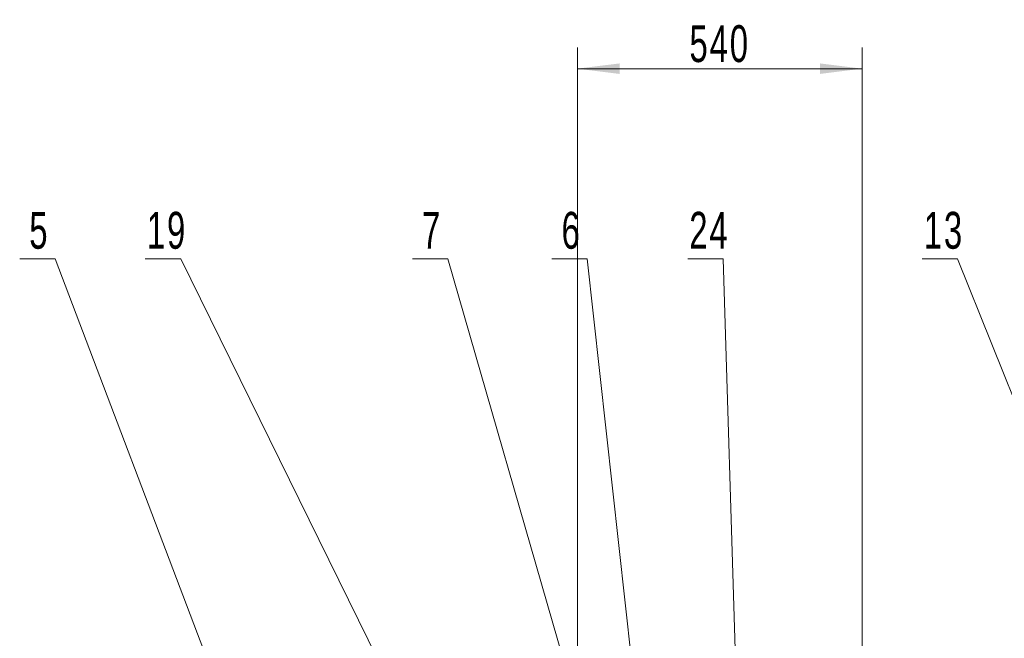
# Model space of a CAD drawing. Header units: millimetres. Extents: x 2945 to 26725, y -1089 to 16127.
# Tile 31 of 150: x 8032 to 9900, y 7993 to 9167. Entities that reach past the tile are written whole.
import ezdxf

# ---------------------------------------------------------------- set-up
doc = ezdxf.new("R2010")
doc.units = ezdxf.units.MM
doc.layers.get('0').update_dxf_attribs({"lineweight": 35})
doc.layers.add('尺寸线层', color=3, linetype='Continuous', lineweight=18)
doc.layers.add('注释', color=2, linetype='Continuous', lineweight=18)
doc.styles.add('SLDTEXTSTYLE1', font='txt', dxfattribs={"width": 0.667})
doc.styles.add('标准', font='txt', dxfattribs={"width": 0.667})
doc.dimstyles.new('GB_尺寸', dxfattribs={"dimtxt": 3.5, "dimasz": 4, "dimexe": 2, "dimexo": 0, "dimtad": 1, "dimdsep": 46, "dimtxsty": '标准', "dimblk": '_CAXARROW', "dimcen": 0, "dimdle": 8, "dimazin": 2, "dimtfac": 0.707107, "dimtdec": 3, "dimtmove": 2, "dimatfit": 3, "dimfxl": 0, "dimfrac": 2, "dimtolj": 1, "dimarcsym": 0})

# ---------------------------------------------------------------- blocks, each defined once
blk = doc.blocks.new('SW_NOTE_0_27')
at = {"layer": '注释', "color": 0}
for p, q in [((-67.1, 0), (0, 0)), ((0, 0), (-67.1, 0)), ((-67.1, 0), (0, 0)), ((0, 0), (-67.1, 0)), ((-67.1, 0), (0, 0)), ((0, 0), (-67.1, 0))]:
    blk.add_line(p, q, dxfattribs=at)
at = {"layer": '注释', "color": 0, "insert": (-64.2, 89.1), "char_height": 70, "width": 110.946, "attachment_point": 1, "style": 'SLDTEXTSTYLE1'}
blk.add_mtext('\\T1.1;19', dxfattribs=at)
blk = doc.blocks.new('SW_NOTE_0_28')
at = {"layer": '注释', "color": 0}
for p, q in [((-67.1, 0), (0, 0)), ((0, 0), (-67.1, 0)), ((-67.1, 0), (0, 0)), ((0, 0), (-67.1, 0)), ((-67.1, 0), (0, 0)), ((0, 0), (-67.1, 0))]:
    blk.add_line(p, q, dxfattribs=at)
at = {"layer": '注释', "color": 0, "insert": (-48.9, 89.1), "char_height": 70, "width": 56.233, "attachment_point": 1, "style": 'SLDTEXTSTYLE1'}
blk.add_mtext('\\T1.1;7', dxfattribs=at)
blk = doc.blocks.new('SW_NOTE_0_29')
at = {"layer": '注释', "color": 0}
for p, q in [((-67.1, 0), (0, 0)), ((0, 0), (-67.1, 0)), ((-67.1, 0), (0, 0)), ((0, 0), (-67.1, 0)), ((-67.1, 0), (0, 0)), ((0, 0), (-67.1, 0))]:
    blk.add_line(p, q, dxfattribs=at)
at = {"layer": '注释', "color": 0, "insert": (-48.9, 89.1), "char_height": 70, "width": 48.089, "attachment_point": 1, "style": 'SLDTEXTSTYLE1'}
blk.add_mtext('\\T1.1;6', dxfattribs=at)
blk = doc.blocks.new('SW_NOTE_0_30')
at = {"layer": '注释', "color": 0}
for p, q in [((-67.1, 0), (0, 0)), ((0, 0), (-67.1, 0)), ((-67.1, 0), (0, 0)), ((0, 0), (-67.1, 0)), ((-67.1, 0), (0, 0)), ((0, 0), (-67.1, 0))]:
    blk.add_line(p, q, dxfattribs=at)
at = {"layer": '注释', "color": 0, "insert": (-48.9, 89.1), "char_height": 70, "width": 48.283, "attachment_point": 1, "style": 'SLDTEXTSTYLE1'}
blk.add_mtext('\\T1.1;5', dxfattribs=at)
blk = doc.blocks.new('SW_NOTE_0_31')
at = {"layer": '注释', "color": 0}
for p, q in [((-67.1, 0), (0, 0)), ((0, 0), (-67.1, 0)), ((-67.1, 0), (0, 0)), ((0, 0), (-67.1, 0)), ((-67.1, 0), (0, 0)), ((0, 0), (-67.1, 0))]:
    blk.add_line(p, q, dxfattribs=at)
at = {"layer": '注释', "color": 0, "insert": (-64.3, 89.1), "char_height": 70, "width": 124.488, "attachment_point": 1, "style": 'SLDTEXTSTYLE1'}
blk.add_mtext('\\T1.1;24', dxfattribs=at)
blk = doc.blocks.new('SW_NOTE_0_32')
at = {"layer": '注释', "color": 0}
for p, q in [((-67.1, 0), (0, 0)), ((0, 0), (-67.1, 0)), ((-67.1, 0), (0, 0)), ((0, 0), (-67.1, 0)), ((-67.1, 0), (0, 0)), ((0, 0), (-67.1, 0))]:
    blk.add_line(p, q, dxfattribs=at)
at = {"layer": '注释', "color": 0, "insert": (-64.3, 89.1), "char_height": 70, "width": 113.469, "attachment_point": 1, "style": 'SLDTEXTSTYLE1'}
blk.add_mtext('\\T1.1;13', dxfattribs=at)
blk = doc.blocks.new('*X114')
at = {"layer": '注释', "linetype": 'Continuous'}
h = blk.add_hatch(color=0, dxfattribs=at)
edge = h.paths.add_edge_path(flags=0)
edge.add_arc((512.1, -1041.8), 10.2, 0, 360)
at = {"layer": '注释', "color": 0, "linetype": 'Continuous'}
blk.add_line((512.1, -1041.8), (0, 0), dxfattribs=at)
blk = doc.blocks.new('*X115')
at = {"layer": '注释', "linetype": 'Continuous'}
h = blk.add_hatch(color=0, dxfattribs=at)
edge = h.paths.add_edge_path(flags=0)
edge.add_arc((253.2, -877.3), 10.2, 0, 360)
at = {"layer": '注释', "color": 0, "linetype": 'Continuous'}
blk.add_line((253.2, -877.3), (0, 0), dxfattribs=at)
blk = doc.blocks.new('*X116')
at = {"layer": '注释', "linetype": 'Continuous'}
h = blk.add_hatch(color=0, dxfattribs=at)
edge = h.paths.add_edge_path(flags=0)
edge.add_arc((104, -941.8), 10.2, 0, 360)
at = {"layer": '注释', "color": 0, "linetype": 'Continuous'}
blk.add_line((104, -941.8), (0, 0), dxfattribs=at)
blk = doc.blocks.new('*X117')
at = {"layer": '注释', "linetype": 'Continuous'}
h = blk.add_hatch(color=0, dxfattribs=at)
edge = h.paths.add_edge_path(flags=0)
edge.add_arc((800.4, -2109), 10.2, 0, 360)
at = {"layer": '注释', "color": 0, "linetype": 'Continuous'}
blk.add_line((800.4, -2109), (0, 0), dxfattribs=at)
blk = doc.blocks.new('*X118')
at = {"layer": '注释', "linetype": 'Continuous'}
h = blk.add_hatch(color=0, dxfattribs=at)
edge = h.paths.add_edge_path(flags=0)
edge.add_arc((28.1, -921), 10.2, 0, 360)
at = {"layer": '注释', "color": 0, "linetype": 'Continuous'}
blk.add_line((28.1, -921), (0, 0), dxfattribs=at)
blk = doc.blocks.new('*X119')
at = {"layer": '注释', "linetype": 'Continuous'}
h = blk.add_hatch(color=0, dxfattribs=at)
edge = h.paths.add_edge_path(flags=0)
edge.add_arc((392.3, -980.5), 10.2, 0, 360)
at = {"layer": '注释', "color": 0, "linetype": 'Continuous'}
blk.add_line((392.3, -980.5), (0, 0), dxfattribs=at)
blk = doc.blocks.new('*X161')
at = {"layer": '尺寸线层', "linetype": 'Continuous'}
for points in [[(9090.3, 9074.4), (9170.3, 9084.4), (9170.3, 9064.4)], [(9630.3, 9074.4), (9550.3, 9084.4), (9550.3, 9064.4)]]:
    blk.add_hatch(color=0, dxfattribs=at).paths.add_polyline_path(points, flags=0)
at = {"layer": '尺寸线层', "color": 0, "linetype": 'Continuous'}
for p, q in [((9090.3, 6461.9), (9090.3, 9114.4)), ((9630.3, 6461.9), (9630.3, 9114.4)), ((9090.3, 9074.4), (9630.3, 9074.4))]:
    blk.add_line(p, q, dxfattribs=at)
at = {"layer": '尺寸线层', "color": 0, "insert": (9360.3, 9121.5), "char_height": 70, "width": 187.568, "attachment_point": 5, "line_spacing_factor": 1.15057, "style": '标准'}
blk.add_mtext('\\T1.1;540', dxfattribs=at)
blk = doc.blocks.new('_CAXARROW')
blk.add_hatch(color=0).paths.add_polyline_path([(0, 0), (-1, 0.125), (-1, -0.125)], flags=0)

msp = doc.modelspace()

# ---------------------------------------------------------------- block references
at = {"layer": '注释'}
for name, p in [('SW_NOTE_0_30', (8099.469, 8713.51)), ('SW_NOTE_0_27', (8337.774, 8713.51)), ('SW_NOTE_0_28', (8844.394, 8713.51)), ('SW_NOTE_0_29', (9109.177, 8713.51)), ('SW_NOTE_0_31', (9366.9, 8713.51)), ('SW_NOTE_0_32', (9811.737, 8713.51)), ('*X117', (8099.469, 8713.51)), ('*X114', (8337.774, 8713.51)), ('*X115', (8844.394, 8713.51)), ('*X116', (9109.177, 8713.51)), ('*X118', (9366.9, 8713.51)), ('*X119', (9811.737, 8713.51))]:
    msp.add_blockref(name, p, dxfattribs=at)

# ---------------------------------------------------------------- dimensions: what is measured, and where the dimension line sits
at = {"layer": '尺寸线层'}
dim = msp.add_linear_dim(base=(9630.254, 9074.377), p1=(9090.254, 6461.852), p2=(9630.254, 6461.852), angle=0, dimstyle='GB_尺寸', override={"dimscale": 20, "dimsah": 1, "dimtfill": 1, "dimtzin": 0}, dxfattribs=at)
dim.commit()
dim.dimension.update_dxf_attribs({"geometry": '*X161', "text_midpoint": (9360.254, 9121.499), "dimtype": 160})

doc.saveas('drawing.dxf')
